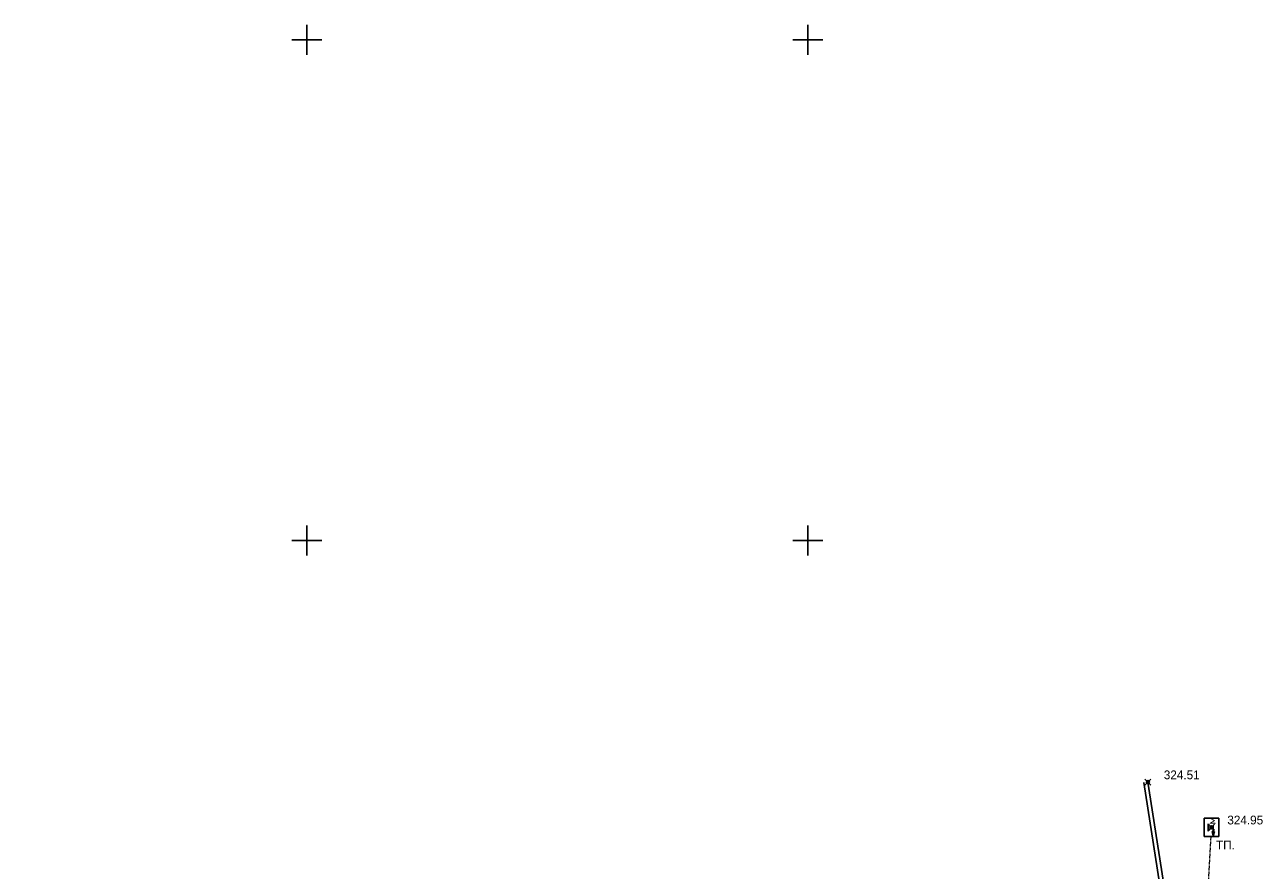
# Model space of a CAD drawing. Header units: metres. Extents: x 707528 to 709248, y 4308395 to 4311045.
# Tile 20 of 104: x 707950 to 708074, y 4308612 to 4308697. Entities that reach past the tile are written whole.
import ezdxf

# ---------------------------------------------------------------- set-up
doc = ezdxf.new("R2010")
doc.units = ezdxf.units.M
doc.header["$LTSCALE"] = 0.5
doc.header["$PDMODE"] = 35
doc.header["$PDSIZE"] = 0.3
doc.linetypes.add('Commnctn_Electr_VLP_High_Built_m1', pattern=[1, 1, 0])
for name, color, linetype in [('(001) Сетка', 92, 'Continuous'), ('(004) Точки рельефа', 7, 'Continuous'), ('(016) Кабель', 1, 'Continuous'), ('(040) Ограда', 7, 'Continuous')]:
    doc.layers.add(name, color=color, linetype=linetype)
doc.layers.add('COMMN_OBJCT_ELCTR_L', color=7, linetype='Continuous', true_color=0x000000)
doc.styles.add('D-431', font='txt')
doc.styles.get("Standard").update_dxf_attribs({"font": 'txt.shx'})
doc.linetypes.add('ОГРАДА_ГЛИН', pattern='A,4,["|",Standard,S=0.8,R=0,X=0,Y=-0.8],0.5,["|",Standard,S=0.8,R=0,X=0,Y=-0.8],3.5', length=8)

# ---------------------------------------------------------------- blocks, each defined once
blk = doc.blocks.new('Setka')
at = {"layer": '(001) Сетка'}
for p, q in [((0, 1.5), (0, -1.5)), ((-1.5, 0), (1.5, 0))]:
    blk.add_line(p, q, dxfattribs=at)

msp = doc.modelspace()

# ---------------------------------------------------------------- linework, layer by layer
at = {"layer": '(016) Кабель', "color": 0}
for p, q in [((708068.45, 4308616.94, 324.65), (708068.44, 4308616.19, 324.65)), ((708068.44, 4308616.19, 324.65), (708068.95, 4308616.73, 324.65)), ((708068.94, 4308615.73, 324.65), (708068.82, 4308616.18, 324.65)), ((708068.82, 4308616.18, 324.65), (708069.07, 4308616.18, 324.65)), ((708068.95, 4308616.73, 324.65), (708068.94, 4308615.73, 324.65)), ((708069.07, 4308616.18, 324.65), (708068.94, 4308615.73, 324.65))]:
    msp.add_line(p, q, dxfattribs=at)
at = {"layer": '(016) Кабель', "color": 0, "elevation": 324.65}
msp.add_lwpolyline([(708068.04, 4308615.69), (708069.49, 4308615.69), (708069.49, 4308615.69), (708069.49, 4308617.5), (708068.04, 4308617.5), (708068.04, 4308615.69)], close=True, dxfattribs=at)
at = {"layer": '(040) Ограда', "elevation": 324.22, "flags": 128}
msp.add_lwpolyline([(708062.03, 4308621.05), (708066.52, 4308592.24), (708011.24, 4308578.73), (707978.06, 4308570.7), (707958.46, 4308566.02)], dxfattribs=at)
at = {"layer": '(040) Ограда', "linetype": 'ОГРАДА_ГЛИН', "elevation": 324.22, "flags": 128}
msp.add_lwpolyline([(708062.42, 4308621.11), (708066.97, 4308591.94), (708011.33, 4308578.34), (707978.15, 4308570.31), (707958.55, 4308565.63)], dxfattribs=at)
at = {"color": 0, "linetype": 'ByBlock', "lineweight": -2, "transparency": 16777216}
for p in [(708062.42, 4308621.11, 324.51), (708068.77, 4308616.59, 324.95)]:
    msp.add_point(p, dxfattribs=at)
at = {"layer": 'COMMN_OBJCT_ELCTR_L', "linetype": 'Commnctn_Electr_VLP_High_Built_m1', "lineweight": 20, "elevation": 325.42, "flags": 128}
msp.add_lwpolyline([(707556.59, 4308447.21), (707663.53, 4308479.37), (707719.59, 4308498.43), (707775.51, 4308516.83), (707832.76, 4308535.15), (708068.36, 4308609.08), (708068.72, 4308615.69)], dxfattribs=at)

# ---------------------------------------------------------------- block references
at = {"layer": '(001) Сетка'}
for p in [(707978.46, 4308695.23), (708028.46, 4308695.23), (707978.46, 4308645.23), (708028.46, 4308645.23)]:
    msp.add_blockref('Setka', p, dxfattribs=at)

# ---------------------------------------------------------------- texts
at = {"layer": '(004) Точки рельефа', "style": 'D-431'}
for s, p in [('324.51', (708064.01, 4308621.39, 324.51)), ('324.95', (708070.35, 4308616.88, 324.95))]:
    msp.add_text(s, height=0.875, dxfattribs=at).set_placement(p)
at = {"layer": '(016) Кабель', "color": 0}
msp.add_text('м', height=0.875, rotation=90.6373, dxfattribs=at).set_placement((708069.2, 4308616.86, 324.65))
at = {"layer": '(016) Кабель', "color": 0, "style": 'D-431'}
msp.add_text('ТП.', height=0.875, dxfattribs=at).set_placement((708069.22, 4308614.39, 324.65))

doc.saveas('drawing.dxf')
